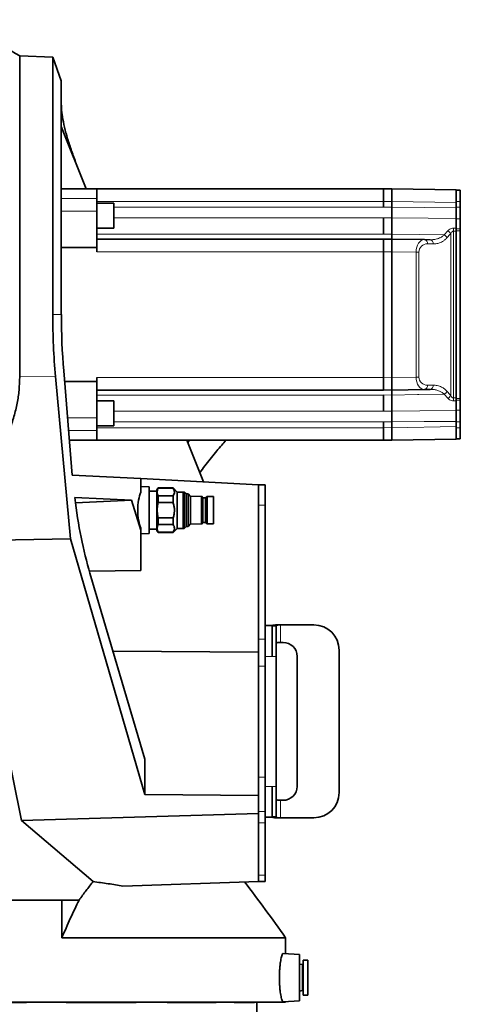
# Model space of a CAD drawing. Header units: millimetres. Extents: x 0 to 11920, y 0 to 8400.
# Tile 7 of 56: x 2825 to 3140, y 2079 to 2783. Entities that reach past the tile are written whole.
import ezdxf

# ---------------------------------------------------------------- set-up
doc = ezdxf.new("R2010")
doc.units = ezdxf.units.MM
doc.header["$LTSCALE"] = 20

msp = doc.modelspace()

# ---------------------------------------------------------------- linework, layer by layer
at = {"color": 7, "linetype": 'Continuous', "lineweight": 35}
for p, q in [((2848.31, 2756.62), (2824.66, 2757.44)), ((2824.66, 2757.44), (2824.66, 2527.73)), ((2854.45, 2739.73), (2848.31, 2756.62)), ((2848.31, 2572.37), (2848.31, 2756.62)), ((2854.45, 2739.73), (2854.45, 2572.37)), ((2854.45, 2706.88), (2872.28, 2662.37)), ((2879.91, 2662.37), (2854.45, 2662.37)), ((2879.91, 2662.37), (2879.91, 2655.44)), ((3084.91, 2662.37), (2879.91, 2662.37)), ((3084.91, 2653.37), (3084.91, 2662.37)), ((3084.91, 2662.27), (3090.91, 2662.37)), ((3090.91, 2653.37), (3090.91, 2662.37)), ((3090.91, 2662.37), (3136.91, 2661.57)), ((3136.91, 2661.57), (3136.91, 2661.1)), ((3139.91, 2661.37), (3136.91, 2661.37)), ((3136.91, 2661.1), (3136.91, 2655.43)), ((3139.91, 2661.37), (3139.91, 2653.37)), ((2879.91, 2655.44), (2879.91, 2646.25)), ((2891.91, 2652.08), (2879.91, 2652.08)), ((2891.91, 2652.08), (2891.91, 2634.08)), ((3084.91, 2649.21), (3084.91, 2653.37)), ((3090.91, 2653.37), (3090.91, 2649.21)), ((3136.91, 2655.43), (3136.91, 2652.57)), ((3136.91, 2652.57), (3136.91, 2648.83)), ((3139.91, 2653.37), (3139.91, 2649.21)), ((2879.91, 2646.25), (2879.91, 2620.37)), ((3139.91, 2649.21), (3139.91, 2640.76)), ((3084.91, 2629.97), (3084.91, 2641.53)), ((3090.91, 2641.53), (3090.91, 2629.97)), ((3136.91, 2641.12), (3136.91, 2634.13)), ((3139.91, 2640.76), (3139.91, 2633.75)), ((2879.91, 2634.08), (2891.91, 2634.08)), ((3136.91, 2512.69), (3136.91, 2632.05)), ((3139.91, 2633.75), (3139.91, 2632.37)), ((3139.91, 2632.37), (3139.91, 2512.37)), ((3084.91, 2626.37), (2879.91, 2626.37)), ((3084.91, 2617.37), (3084.91, 2626.37)), ((3084.91, 2626.27), (3090.91, 2626.37)), ((3090.91, 2617.37), (3090.91, 2626.37)), ((3090.91, 2626.37), (3114.38, 2625.96)), ((3114.38, 2625.96), (3118.36, 2625.89)), ((2879.91, 2620.37), (2854.45, 2620.37)), ((2879.91, 2620.37), (2879.91, 2617.37)), ((3084.91, 2527.37), (3084.91, 2617.37)), ((3090.91, 2617.37), (3090.91, 2527.37)), ((2856.22, 2532.02), (2862.32, 2457.5)), ((2860.96, 2411.81), (2850.31, 2527.95)), ((2879.91, 2524.37), (2856.84, 2524.37)), ((2879.91, 2527.37), (2879.91, 2524.37)), ((2879.91, 2524.37), (2879.91, 2498.5)), ((3084.91, 2518.37), (3084.91, 2527.37)), ((3090.91, 2518.37), (3090.91, 2527.37)), ((3084.91, 2518.37), (2879.91, 2518.37)), ((3090.91, 2518.37), (3084.91, 2518.48)), ((3114.38, 2518.78), (3090.91, 2518.37)), ((3118.36, 2518.85), (3114.38, 2518.78)), ((2891.91, 2510.66), (2879.91, 2510.66)), ((2891.91, 2510.66), (2891.91, 2492.66)), ((3084.91, 2503.22), (3084.91, 2514.77)), ((3090.91, 2514.77), (3090.91, 2503.22)), ((3136.91, 2510.62), (3136.91, 2503.62)), ((3139.91, 2512.37), (3139.91, 2510.99)), ((3139.91, 2510.99), (3139.91, 2503.99)), ((3139.91, 2503.99), (3139.91, 2495.53)), ((2879.91, 2498.5), (2879.91, 2489.31)), ((3084.91, 2491.37), (3084.91, 2495.53)), ((3090.91, 2495.54), (3090.91, 2491.37)), ((3136.91, 2495.91), (3136.91, 2492.17)), ((3139.91, 2495.53), (3139.91, 2491.37)), ((2879.91, 2492.66), (2891.91, 2492.66)), ((2879.91, 2489.31), (2879.91, 2482.37)), ((3084.91, 2482.37), (3084.91, 2491.37)), ((3090.91, 2491.37), (3090.91, 2482.37)), ((3136.91, 2492.17), (3136.91, 2489.31)), ((3136.91, 2489.31), (3136.91, 2483.64)), ((3139.91, 2491.37), (3139.91, 2483.37)), ((2879.91, 2482.37), (2860.28, 2482.37)), ((3084.91, 2482.37), (2879.91, 2482.37)), ((2944.36, 2482.37), (2956.29, 2452.58)), ((3090.91, 2482.37), (3084.91, 2482.48)), ((3136.91, 2483.17), (3090.91, 2482.37)), ((3136.91, 2483.64), (3136.91, 2483.17)), ((3139.91, 2483.37), (3136.91, 2483.37)), ((2862.32, 2457.5), (2911.36, 2454.93)), ((2911.36, 2445.33), (2911.36, 2454.93)), ((2911.36, 2454.93), (2995.41, 2450.53)), ((2917.36, 2449.06), (2911.36, 2449.37)), ((2917.36, 2415.69), (2917.36, 2449.06)), ((2922.86, 2445.87), (2917.36, 2445.87)), ((2923.67, 2448.37), (2922.86, 2446.97)), ((2922.86, 2446.97), (2922.86, 2417.77)), ((2934.36, 2448.37), (2923.67, 2448.37)), ((2923.67, 2448.37), (2923.67, 2448.15)), ((2923.67, 2448.15), (2934.36, 2448.15)), ((2937.36, 2445.37), (2934.36, 2448.37)), ((2934.36, 2448.15), (2934.36, 2448.37)), ((2941.32, 2445.37), (2937.36, 2445.37)), ((2937.36, 2432.37), (2937.36, 2445.37)), ((2942.44, 2445.37), (2941.32, 2445.37)), ((2943.79, 2444.02), (2942.44, 2445.37)), ((2942.44, 2445.37), (2942.44, 2419.37)), ((2995.41, 2436.07), (2995.41, 2450.53)), ((3000.41, 2450.53), (2995.41, 2450.53)), ((3000.41, 2436.07), (3000.41, 2450.53)), ((2904.72, 2439.6), (2864.04, 2441.37)), ((2864.53, 2437.53), (2904.72, 2439.6)), ((2904.72, 2439.6), (2911.36, 2418.13)), ((2923.67, 2442.58), (2923.67, 2437.94)), ((2934.36, 2442.58), (2923.67, 2442.58)), ((2923.67, 2437.94), (2934.36, 2437.94)), ((2934.36, 2437.94), (2934.36, 2442.58)), ((2945.21, 2444.02), (2943.79, 2444.02)), ((2943.79, 2444.02), (2943.79, 2420.72)), ((2946.87, 2442.25), (2945.21, 2444.02)), ((2945.21, 2444.02), (2945.21, 2420.72)), ((2954.7, 2442.29), (2946.87, 2442.25)), ((2946.87, 2442.25), (2946.87, 2422.5)), ((2955.79, 2441.18), (2954.7, 2442.29)), ((2954.7, 2442.29), (2954.7, 2422.46)), ((2957.59, 2441.18), (2955.79, 2441.18)), ((2955.79, 2441.18), (2955.79, 2423.57)), ((2958.68, 2442.25), (2957.59, 2441.18)), ((2957.59, 2441.18), (2957.59, 2423.57)), ((2963.36, 2442.25), (2958.68, 2442.25)), ((2958.68, 2442.25), (2958.68, 2422.5)), ((2963.36, 2442.25), (2963.36, 2422.5)), ((2937.36, 2419.37), (2937.36, 2432.37)), ((2995.41, 2340.17), (2995.41, 2436.07)), ((3000.41, 2340.17), (3000.41, 2436.07)), ((2934.36, 2426.8), (2923.67, 2426.8)), ((2923.67, 2426.8), (2923.67, 2422.17)), ((2934.36, 2422.17), (2934.36, 2426.8)), ((2911.36, 2418.13), (2911.36, 2419.41)), ((2911.36, 2418.13), (2911.36, 2389.12)), ((2917.36, 2418.87), (2922.86, 2418.87)), ((2922.86, 2417.77), (2923.67, 2416.37)), ((2923.67, 2422.17), (2934.36, 2422.17)), ((2934.36, 2416.37), (2937.36, 2419.37)), ((2937.36, 2419.37), (2941.32, 2419.37)), ((2941.32, 2419.37), (2942.44, 2419.37)), ((2942.44, 2419.37), (2943.79, 2420.72)), ((2943.79, 2420.72), (2945.21, 2420.72)), ((2945.21, 2420.72), (2946.87, 2422.5)), ((2946.87, 2422.5), (2954.7, 2422.46)), ((2954.7, 2422.46), (2955.79, 2423.57)), ((2955.79, 2423.57), (2957.59, 2423.57)), ((2957.59, 2423.57), (2958.68, 2422.5)), ((2958.68, 2422.5), (2963.36, 2422.5)), ((2860.96, 2411.81), (2775.41, 2410.47)), ((2914.12, 2228.92), (2860.96, 2411.81)), ((2911.36, 2415.37), (2917.36, 2415.69)), ((2923.67, 2416.6), (2923.67, 2416.37)), ((2934.36, 2416.6), (2923.67, 2416.6)), ((2923.67, 2416.37), (2934.36, 2416.37)), ((2934.36, 2416.37), (2934.36, 2416.6)), ((2911.36, 2389.12), (2874.52, 2388.67)), ((2874.95, 2387.22), (2914.12, 2254.17)), ((3005.21, 2349.76), (3000.41, 2349.76)), ((3005.21, 2349.7), (3005.21, 2349.76)), ((3005.21, 2349.7), (3005.21, 2327.76)), ((3005.21, 2349.7), (3008.21, 2349.7)), ((3008.21, 2349.7), (3008.21, 2327.76)), ((3008.55, 2350.26), (3009.88, 2350.26)), ((3011.21, 2350.26), (3009.88, 2350.26)), ((3035.15, 2350.26), (3011.21, 2350.26)), ((2995.41, 2330.7), (2995.41, 2340.17)), ((3000.41, 2320.86), (3000.41, 2340.17)), ((3009.88, 2337.76), (3011.21, 2337.76)), ((3013.15, 2337.76), (3011.21, 2337.76)), ((3053.15, 2230.26), (3053.15, 2332.26)), ((2891.36, 2331.47), (2995.41, 2330.7)), ((2995.41, 2330.7), (2995.41, 2320.86)), ((3008.21, 2327.76), (3008.21, 2234.76)), ((3023.15, 2234.76), (3023.15, 2327.76)), ((2995.41, 2241.39), (2995.41, 2320.86)), ((3000.41, 2241.39), (3000.41, 2320.86)), ((2813.41, 2273.04), (2825.99, 2210.43)), ((2914.12, 2228.92), (2914.12, 2254.17)), ((2995.41, 2241.39), (2995.41, 2228.1)), ((3005.21, 2234.76), (3005.21, 2212.83)), ((3008.21, 2234.76), (3008.21, 2212.83)), ((2995.41, 2228.1), (2914.12, 2228.92)), ((2995.41, 2228.1), (2995.41, 2215.41)), ((3011.21, 2224.76), (3009.88, 2224.76)), ((3011.21, 2224.76), (3013.15, 2224.76)), ((2995.41, 2215.41), (2825.99, 2210.43)), ((2995.41, 2215.41), (2995.41, 2208.58)), ((3000.41, 2208.58), (3000.41, 2216.69)), ((3000.41, 2212.76), (3005.21, 2212.76)), ((3008.21, 2212.83), (3005.21, 2212.83)), ((3005.21, 2212.76), (3005.21, 2212.83)), ((2825.99, 2210.43), (2877.15, 2166.59)), ((2995.41, 2171.28), (2995.41, 2208.58)), ((3000.41, 2171.28), (3000.41, 2208.58)), ((3008.55, 2212.26), (3009.88, 2212.26)), ((3009.88, 2212.26), (3011.21, 2212.26)), ((3011.21, 2212.26), (3035.15, 2212.26)), ((2995.41, 2171.28), (2995.41, 2166.76)), ((3000.41, 2166.76), (3000.41, 2171.28)), ((2995.41, 2166.76), (2898.54, 2163.38)), ((3000.41, 2166.76), (2995.41, 2166.76)), ((2854.84, 2153.37), (2813.41, 2153.37)), ((2867.16, 2153.37), (2854.84, 2153.37)), ((2854.84, 2126.44), (2854.84, 2153.37)), ((3014.91, 2126.44), (2854.84, 2126.44)), ((3014.91, 2115.07), (3014.91, 2126.44)), ((3024.91, 2114.37), (3013.2, 2115.19)), ((3024.91, 2097.87), (3024.91, 2114.37)), ((3026.66, 2107.17), (3025.17, 2107.57)), ((3030.91, 2110.37), (3027.41, 2110.37)), ((3027.41, 2110.37), (3027.41, 2085.37)), ((3030.91, 2110.37), (3030.91, 2085.37)), ((3024.91, 2081.37), (3024.91, 2097.87)), ((3025.17, 2088.18), (3026.66, 2088.58)), ((3014.91, 2080.37), (2793.41, 2080.37)), ((2829.48, 2080.19), (2793.41, 2080.19)), ((2829.48, 2080.19), (2829.48, 2080.37)), ((2857.79, 2080.19), (2857.79, 2080.37)), ((2907.88, 2080.19), (2857.79, 2080.19)), ((2907.88, 2080.19), (2907.88, 2080.37)), ((2930.25, 2080.19), (2930.25, 2080.37)), ((2965.21, 2080.19), (2930.25, 2080.19)), ((2965.21, 2080.19), (2965.21, 2080.37)), ((2978.22, 2080.19), (2978.22, 2080.37)), ((2992.73, 2080.19), (2978.22, 2080.19)), ((2992.73, 2080.19), (2992.73, 2080.37)), ((2994.41, 2042.37), (2994.41, 2080.37)), ((3013.2, 2080.55), (3024.91, 2081.37)), ((3014.91, 2080.37), (3014.91, 2080.67)), ((3027.41, 2085.37), (3030.91, 2085.37))]:
    msp.add_line(p, q, dxfattribs=at)
at = {"color": 8, "linetype": 'Continuous', "lineweight": 18}
for p, q in [((2879.91, 2655.44), (2854.45, 2655.44)), ((3084.91, 2653.37), (2879.91, 2653.37)), ((3090.91, 2653.37), (3084.91, 2653.27)), ((3136.91, 2652.57), (3090.91, 2653.37)), ((3139.91, 2653.37), (3136.91, 2653.37)), ((2879.91, 2646.25), (2854.45, 2646.25)), ((2891.91, 2649.21), (3084.91, 2649.21)), ((3139.91, 2649.21), (3136.91, 2649.21)), ((2891.91, 2641.53), (3084.91, 2641.53)), ((3090.91, 2641.53), (3084.91, 2641.47)), ((3139.91, 2640.76), (3136.91, 2640.76)), ((3084.91, 2629.97), (2879.91, 2629.97)), ((3084.91, 2629.87), (3090.91, 2629.97)), ((3128.46, 2629.34), (3130.99, 2632.3)), ((3133.06, 2514.46), (3133.06, 2630.28)), ((3135.13, 2634.14), (3136.91, 2634.13)), ((3135.13, 2632.06), (3135.13, 2512.68)), ((3139.91, 2633.75), (3136.91, 2633.75)), ((3139.91, 2632.37), (3136.91, 2632.37)), ((3120.43, 2622.89), (3116.45, 2622.96)), ((3084.91, 2617.37), (2879.91, 2617.37)), ((3090.91, 2617.37), (3084.91, 2617.27)), ((3108.28, 2617.07), (3090.91, 2617.37)), ((3108.28, 2527.67), (3108.28, 2617.07)), ((3108.28, 2617.07), (3110.35, 2617.07)), ((3110.35, 2617.07), (3110.35, 2527.67)), ((2848.31, 2572.37), (2854.45, 2572.37)), ((2850.31, 2527.95), (2824.66, 2527.73)), ((3084.91, 2527.37), (2879.91, 2527.37)), ((3084.91, 2527.48), (3090.91, 2527.37)), ((3090.91, 2527.37), (3108.28, 2527.67)), ((3108.28, 2527.67), (3110.35, 2527.67)), ((3116.45, 2521.78), (3120.43, 2521.85)), ((3130.99, 2512.45), (3128.46, 2515.4)), ((2879.91, 2514.77), (3084.91, 2514.77)), ((3090.91, 2514.77), (3084.91, 2514.87)), ((3136.91, 2510.62), (3135.13, 2510.6)), ((3139.91, 2512.37), (3136.91, 2512.37)), ((3139.91, 2510.99), (3136.91, 2510.99)), ((3084.91, 2503.22), (2891.91, 2503.22)), ((3084.91, 2503.27), (3090.91, 2503.22)), ((3139.91, 2503.99), (3136.91, 2503.99)), ((2879.91, 2498.5), (2858.96, 2498.5)), ((2891.91, 2495.53), (3084.91, 2495.53)), ((3139.91, 2495.53), (3136.91, 2495.53)), ((2879.91, 2489.31), (2859.71, 2489.31)), ((3084.91, 2491.37), (2879.91, 2491.37)), ((3084.91, 2491.48), (3090.91, 2491.37)), ((3090.91, 2491.37), (3136.91, 2492.17)), ((3139.91, 2491.37), (3136.91, 2491.37)), ((2941.32, 2445.37), (2941.32, 2419.37)), ((3000.41, 2436.07), (2995.41, 2436.07)), ((3011.21, 2350.26), (3011.21, 2337.76)), ((3000.41, 2340.17), (2995.41, 2340.17)), ((3005.21, 2327.76), (3000.41, 2327.76)), ((3008.21, 2327.76), (3005.21, 2327.76)), ((3000.41, 2320.86), (2995.41, 2320.86)), ((3000.41, 2241.39), (2995.41, 2241.39)), ((3005.21, 2234.76), (3000.41, 2234.76)), ((3008.21, 2234.76), (3005.21, 2234.76)), ((3011.21, 2224.76), (3011.21, 2212.26)), ((3000.41, 2216.69), (2995.41, 2216.69)), ((3000.41, 2208.58), (2995.41, 2208.58)), ((3000.41, 2171.28), (2995.41, 2171.28)), ((3025.17, 2107.57), (3025.17, 2088.18)), ((3026.66, 2107.17), (3026.66, 2088.58))]:
    msp.add_line(p, q, dxfattribs=at)
at = {"color": 8, "linetype": 'Continuous', "lineweight": 18, "flags": 128}
for points in [[(3084.91, 2649.16), (3087.87, 2649.18), (3090.91, 2649.21)], [(3090.91, 2649.21), (3113.96, 2649.02), (3136.91, 2648.83)], [(3136.91, 2641.12), (3116.92, 2641.3), (3090.91, 2641.53)], [(3090.91, 2629.97), (3110.91, 2629.64), (3128.46, 2629.34)], [(3136.91, 2632.05), (3135.41, 2632.06), (3135.13, 2632.06)], [(3128.46, 2515.4), (3110.36, 2515.1), (3109.24, 2515.08), (3090.91, 2514.77)], [(3135.13, 2512.68), (3135.41, 2512.68), (3136.91, 2512.69)], [(3090.91, 2503.22), (3110.91, 2503.39), (3136.91, 2503.62)], [(3090.91, 2495.54), (3087.87, 2495.56), (3084.91, 2495.58)], [(3136.91, 2495.91), (3113.96, 2495.72), (3090.91, 2495.54)]]:
    msp.add_lwpolyline(points, dxfattribs=at)
at = {"color": 7, "linetype": 'Continuous', "lineweight": 35}
for centre, radius, start, end in [((2567.44, 2328.68), 500, 59.04064, 65.42129), ((3035.15, 2332.26), 18, 0, 90), ((3013.15, 2327.76), 10, 0, 90), ((3013.15, 2234.76), 10, 270, 0), ((3035.15, 2230.26), 18, 270, 0), ((2117.74, 1496.45), 1096.27, 35.07618, 37.67296), ((3025.11, 2107.37), 0.2, 75, 180), ((3026.81, 2107.74), 0.6, 255, 0), ((3025.11, 2088.37), 0.2, 180, 285), ((3026.81, 2088), 0.6, 0, 105)]:
    msp.add_arc(centre, radius, start, end, dxfattribs=at)
at = {"color": 8, "linetype": 'Continuous', "lineweight": 18}
for centre, radius, start, end in [((3126.08, 2624.69), 5.23, 31.60775, 62.89111), ((3128.64, 2627.81), 5.06, 29.23151, 62.34454), ((3004.29, 2633.1), 130.84, 359.54538, 0.45462), ((3113.82, 2623.36), 2.67, 351.47855, 77.71412), ((3117.79, 2623.29), 2.67, 351.47855, 77.71412), ((3113.82, 2521.39), 2.67, 282.28588, 8.52145), ((3117.79, 2521.46), 2.67, 282.28588, 8.52145), ((3126.08, 2520.06), 5.23, 297.10889, 328.39225), ((3128.64, 2516.93), 5.06, 297.65546, 330.76849), ((3004.29, 2511.64), 130.84, 359.54538, 0.45462)]:
    msp.add_arc(centre, radius, start, end, dxfattribs=at)
for centre, major_axis, ratio, start_param, end_param in [((3195.56, 2572.37), (85.21, 0), 0.999848, 2.394189, 2.438982), ((3114.33, 2616.96), (-0.04, 9), 0.672728, 6.268629, 7.839121), ((3116.45, 2616.96), (5.64, -2.4), 0.975196, 1.963572, 3.534063), ((3114.33, 2527.78), (0.04, 9), 0.672728, 1.585657, 3.156149), ((3116.45, 2527.78), (5.64, 2.4), 0.975196, 2.749122, 4.319614), ((3195.56, 2572.37), (85.21, 0), 0.999848, 3.844203, 3.888996)]:
    msp.add_ellipse(centre, major_axis=major_axis, ratio=ratio, start_param=start_param, end_param=end_param, dxfattribs=at)
at = {"color": 7, "linetype": 'Continuous', "lineweight": 35}
for centre, major_axis, ratio, start_param, end_param in [((2914.53, 2572.37), (0, 181.92), 0.364, 1.570796, 1.817478), ((2916.55, 2572.37), (0, 170.58), 0.364036, 1.570796, 1.80959), ((2915.25, 2432.37), (0, 16.79), 0.364036, 0.689086, 2.452507), ((2925.37, 2499.25), (0, 178.14), 0.364036, 1.901716, 2.250918)]:
    msp.add_ellipse(centre, major_axis=major_axis, ratio=ratio, start_param=start_param, end_param=end_param, dxfattribs=at)
for points, knots in [([(2867, 2675.54), (2865.76, 2678.71), (2863.28, 2685.05), (2860.19, 2694.01), (2857.65, 2702.5), (2855.82, 2710.25), (2854.67, 2717.24), (2854.53, 2721.16), (2854.45, 2723.12)], [0, 0, 0, 0, 0.165034, 0.330051, 0.500017, 0.669966, 0.834273, 1, 1, 1, 1]), ([(3090.91, 2641.53), (3090.91, 2641.99), (3090.91, 2643.22), (3090.91, 2645.84), (3090.91, 2648.09), (3090.91, 2649.21)], [0, 0, 0, 0, 0.23056, 0.61528, 1, 1, 1, 1]), ([(3136.91, 2648.83), (3136.91, 2647.71), (3136.91, 2645.47), (3136.91, 2642.83), (3136.91, 2641.59), (3136.91, 2641.12)], [0, 0, 0, 0, 0.3830665, 0.7661337, 1, 1, 1, 1]), ([(3090.91, 2626.37), (3090.91, 2626.41), (3090.91, 2626.52), (3090.91, 2627.6), (3090.91, 2629.18), (3090.91, 2629.97)], [0, 0, 0, 0, 0.23056, 0.61528, 1, 1, 1, 1]), ([(3136.91, 2634.13), (3136.91, 2633.82), (3136.91, 2633.25), (3136.91, 2632.48), (3136.91, 2632.1), (3136.91, 2632.05)], [0, 0, 0, 0, 0.499524, 0.940863, 1, 1, 1, 1]), ([(2824.66, 2527.73), (2824.57, 2524.58), (2824.39, 2518.28), (2822.98, 2508.79), (2820.71, 2499.35), (2817.59, 2490.14), (2813.75, 2481.3), (2809.27, 2472.81), (2804.15, 2464.59), (2798.72, 2457.03), (2793.16, 2450.15), (2787.56, 2443.88), (2781.66, 2437.83), (2777.5, 2434), (2775.41, 2432.08)], [0, 0, 0, 0, 0.0861464, 0.1722976, 0.2613841, 0.3504832, 0.4364803, 0.5224886, 0.6102917, 0.6981045, 0.773238, 0.8483752, 0.9241862, 1, 1, 1, 1]), ([(3090.91, 2514.77), (3090.91, 2515.26), (3090.91, 2516.56), (3090.91, 2518.04), (3090.91, 2518.26), (3090.91, 2518.37)], [0, 0, 0, 0, 0.23056, 0.61528, 1, 1, 1, 1]), ([(3136.91, 2512.69), (3136.91, 2512.31), (3136.91, 2511.59), (3136.91, 2510.93), (3136.91, 2510.65), (3136.91, 2510.62)], [0, 0, 0, 0, 0.499524, 0.940863, 1, 1, 1, 1]), ([(3090.91, 2495.54), (3090.91, 2496.21), (3090.91, 2497.99), (3090.91, 2500.81), (3090.91, 2502.41), (3090.91, 2503.22)], [0, 0, 0, 0, 0.23056, 0.61528, 1, 1, 1, 1]), ([(3136.91, 2503.62), (3136.91, 2502.82), (3136.91, 2501.22), (3136.91, 2498.4), (3136.91, 2496.59), (3136.91, 2495.91)], [0, 0, 0, 0, 0.3830644, 0.7661295, 1, 1, 1, 1]), ([(2946.13, 2482.37), (2946.06, 2482.29), (2945.66, 2481.81), (2945.27, 2481.32), (2944.94, 2480.91)], [0, 0, 0, 0, 0.170564, 1, 1, 1, 1]), ([(2953.58, 2459.34), (2953.88, 2459.73), (2955.35, 2461.72), (2958.09, 2465.27), (2961.82, 2470.03), (2965.53, 2474.62), (2968.99, 2478.75), (2971.18, 2481.23), (2972.18, 2482.37)], [0, 0, 0, 0, 0.048061, 0.244189, 0.448308, 0.656055, 0.842137, 1, 1, 1, 1]), ([(2923.67, 2448.15), (2923.44, 2447.44), (2922.98, 2446), (2923.13, 2444.12), (2923.53, 2442.99), (2923.67, 2442.58)], [0, 0, 0, 0, 0.38361, 0.776815, 1, 1, 1, 1]), ([(2934.36, 2442.58), (2934.65, 2443.04), (2935.22, 2443.98), (2935.45, 2445.41), (2935.17, 2446.83), (2934.64, 2447.7), (2934.36, 2448.15)], [0, 0, 0, 0, 0.2547839, 0.5170109, 0.7551335, 1, 1, 1, 1]), ([(2923.67, 2437.94), (2923.59, 2437.5), (2923.25, 2435.68), (2922.98, 2432.4), (2923.24, 2429.11), (2923.59, 2427.26), (2923.67, 2426.8)], [0, 0, 0, 0, 0.120422, 0.494037, 0.877035, 1, 1, 1, 1]), ([(2934.36, 2426.8), (2934.53, 2427.32), (2934.93, 2428.55), (2935.32, 2430.6), (2935.41, 2432.99), (2935.13, 2435.47), (2934.62, 2437.11), (2934.36, 2437.94)], [0, 0, 0, 0, 0.142446, 0.343107, 0.547926, 0.771256, 1, 1, 1, 1]), ([(2923.67, 2422.17), (2923.44, 2421.46), (2922.98, 2420.02), (2923.13, 2418.14), (2923.53, 2417.01), (2923.67, 2416.6)], [0, 0, 0, 0, 0.38361, 0.776815, 1, 1, 1, 1]), ([(2934.36, 2416.6), (2934.65, 2417.06), (2935.22, 2418), (2935.45, 2419.43), (2935.17, 2420.85), (2934.64, 2421.72), (2934.36, 2422.17)], [0, 0, 0, 0, 0.2547839, 0.5170109, 0.7551335, 1, 1, 1, 1]), ([(3008.55, 2350.26), (3008.05, 2350.24), (3007.07, 2350.21), (3006.01, 2350.09), (3005.34, 2349.93), (3005.26, 2349.78), (3005.21, 2349.7)], [0, 0, 0, 0, 0.2601097, 0.5133272, 0.7598763, 1, 1, 1, 1]), ([(3009.88, 2350.26), (3009.63, 2350.24), (3009.14, 2350.21), (3008.61, 2350.09), (3008.28, 2349.93), (3008.23, 2349.78), (3008.21, 2349.7)], [0, 0, 0, 0, 0.257562, 0.50949, 0.756659, 1, 1, 1, 1]), ([(3008.21, 2336.42), (3008.23, 2336.63), (3008.27, 2337), (3008.57, 2337.43), (3009.07, 2337.66), (3009.59, 2337.73), (3009.88, 2337.76)], [0, 0, 0, 0, 0.2793262, 0.5010382, 0.7151338, 1, 1, 1, 1]), ([(3000.41, 2216.69), (3000.41, 2217.8), (3000.41, 2220), (3000.41, 2224.22), (3000.41, 2229.22), (3000.41, 2235.01), (3000.41, 2239.26), (3000.41, 2241.39)], [0, 0, 0, 0, 0.187338, 0.373466, 0.560608, 0.780383, 1, 1, 1, 1]), ([(3009.88, 2224.76), (3009.6, 2224.79), (3009.08, 2224.85), (3008.58, 2225.09), (3008.28, 2225.53), (3008.24, 2225.89), (3008.21, 2226.1)], [0, 0, 0, 0, 0.27181, 0.49946, 0.710195, 1, 1, 1, 1]), ([(3005.21, 2212.83), (3005.26, 2212.75), (3005.36, 2212.59), (3006.12, 2212.43), (3007.18, 2212.31), (3008.1, 2212.28), (3008.55, 2212.26)], [0, 0, 0, 0, 0.265876, 0.521018, 0.765643, 1, 1, 1, 1]), ([(3008.21, 2212.83), (3008.24, 2212.75), (3008.29, 2212.59), (3008.66, 2212.43), (3009.2, 2212.31), (3009.66, 2212.28), (3009.88, 2212.26)], [0, 0, 0, 0, 0.26899, 0.524734, 0.768077, 1, 1, 1, 1]), ([(2877.15, 2166.59), (2875.48, 2164.46), (2872.12, 2160.2), (2868.82, 2155.65), (2867.16, 2153.37)], [0, 0, 0, 0, 0.4997491, 1, 1, 1, 1]), ([(2877.15, 2166.59), (2880.78, 2166.1), (2888.04, 2165.12), (2895.04, 2163.96), (2898.54, 2163.38)], [0, 0, 0, 0, 0.4994707, 1, 1, 1, 1]), ([(2854.84, 2126.44), (2856.84, 2131.08), (2860.82, 2140.35), (2865.05, 2149.03), (2867.16, 2153.37)], [0, 0, 0, 0, 0.499589, 1, 1, 1, 1]), ([(3013.19, 2115.15), (3013.17, 2115.17), (3013.04, 2115.25), (3012.76, 2114.93), (3012.37, 2114.16), (3011.96, 2112.88), (3011.57, 2111.17), (3011.21, 2109.07), (3010.9, 2106.64), (3010.66, 2103.97), (3010.51, 2101.14), (3010.45, 2098.24), (3010.49, 2095.35), (3010.61, 2092.55), (3010.82, 2089.9), (3011.1, 2087.46), (3011.44, 2085.3), (3011.81, 2083.47), (3012.21, 2082.04), (3012.61, 2081.06), (3012.94, 2080.57), (3013.13, 2080.6), (3013.19, 2080.62)], [0, 0, 0, 0, 0.009993, 0.063468, 0.117411, 0.171354, 0.225579, 0.279801, 0.333707, 0.387608, 0.440597, 0.493583, 0.545715, 0.597848, 0.649887, 0.70193, 0.754694, 0.807462, 0.861176, 0.91489, 0.969098, 1, 1, 1, 1])]:
    msp.add_open_spline(points, degree=3, knots=knots, dxfattribs=at)
at = {"color": 8, "linetype": 'Continuous', "lineweight": 18}
for points, knots in [([(3118.36, 2625.89), (3118.77, 2625.89), (3120.09, 2625.9), (3122.35, 2626.21), (3124.77, 2626.99), (3126.84, 2628.03), (3127.91, 2628.9), (3128.46, 2629.34)], [0, 0, 0, 0, 0.114919, 0.374271, 0.638788, 0.817637, 1, 1, 1, 1]), ([(3135.13, 2634.14), (3134.66, 2634.11), (3133.65, 2634.03), (3132.15, 2633.4), (3131.4, 2632.69), (3130.99, 2632.3)], [0, 0, 0, 0, 0.2770096, 0.5988108, 1, 1, 1, 1]), ([(3133.06, 2630.28), (3133.25, 2630.66), (3133.59, 2631.29), (3134.28, 2631.87), (3134.81, 2632.05), (3135.05, 2632.06), (3135.13, 2632.06)], [0, 0, 0, 0, 0.45004, 0.761596, 0.920432, 1, 1, 1, 1]), ([(3130.53, 2627.43), (3130, 2626.87), (3128.94, 2625.74), (3126.89, 2624.38), (3124.46, 2623.34), (3122.19, 2622.91), (3120.84, 2622.9), (3120.43, 2622.89)], [0, 0, 0, 0, 0.1818477, 0.368456, 0.6241314, 0.8871012, 1, 1, 1, 1]), ([(3128.46, 2515.4), (3127.83, 2515.9), (3126.56, 2516.91), (3124.37, 2517.91), (3122.04, 2518.58), (3120, 2518.84), (3118.77, 2518.85), (3118.36, 2518.85)], [0, 0, 0, 0, 0.2090823, 0.4244499, 0.6526543, 0.8845202, 1, 1, 1, 1]), ([(3120.43, 2521.85), (3121.44, 2521.8), (3123.49, 2521.71), (3126.23, 2520.71), (3128.63, 2519.28), (3129.89, 2517.98), (3130.53, 2517.32)], [0, 0, 0, 0, 0.279878, 0.568167, 0.780859, 1, 1, 1, 1]), ([(3130.99, 2512.45), (3131.38, 2512.07), (3132.1, 2511.39), (3133.56, 2510.73), (3134.61, 2510.65), (3135.13, 2510.6)], [0, 0, 0, 0, 0.382944, 0.691994, 1, 1, 1, 1]), ([(3133.06, 2514.46), (3133.25, 2514.1), (3133.56, 2513.5), (3134.18, 2512.95), (3134.7, 2512.72), (3134.97, 2512.69), (3135.13, 2512.68)], [0, 0, 0, 0, 0.4307339, 0.7333914, 0.8446651, 1, 1, 1, 1])]:
    msp.add_open_spline(points, degree=3, knots=knots, dxfattribs=at)

doc.saveas('drawing.dxf')
